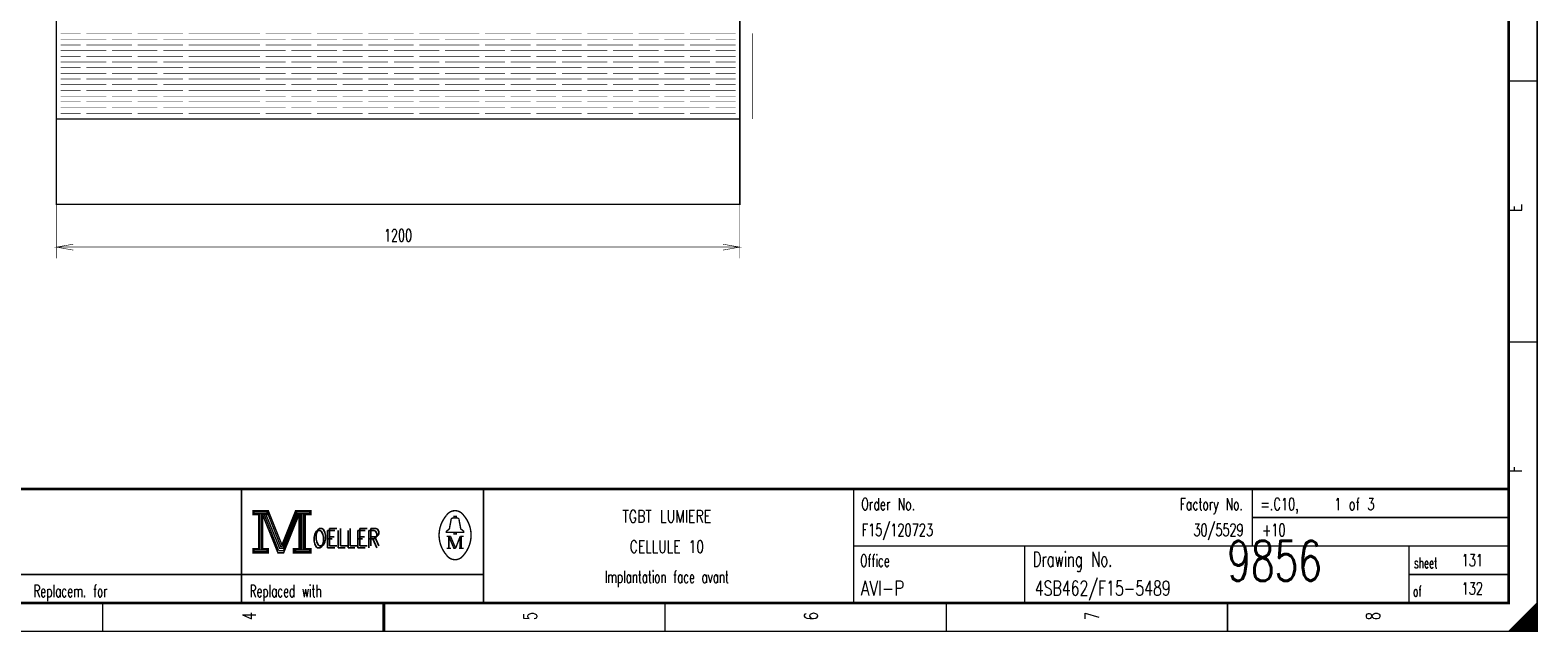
# Model space of a CAD drawing. Extents: x 0 to 409, y 0 to 285.
# Tile 2 of 3: x 140 to 405, y 0 to 106. Entities that reach past the tile are written whole.
import ezdxf
from ezdxf.enums import TextEntityAlignment as Align

# ---------------------------------------------------------------- set-up
doc = ezdxf.new("R2010")
doc.units = 0
doc.header["$MEASUREMENT"] = 0
doc.linetypes.add('GESTRICHELT', pattern=[3.75, 3, -0.75])
doc.layers.get('0').update_dxf_attribs({"color": 9, "linetype": 'CONTINUOUS'})
doc.layers.add('1', color=7, linetype='CONTINUOUS')
doc.styles.get("Standard").update_dxf_attribs({"font": 'TXT', "bigfont": 'TXT'})

msp = doc.modelspace()

# ---------------------------------------------------------------- linework, layer by layer
at = {"color": 0, "flags": 128}
for points, const_width in [([(0, 142.5), (0, 285), (405, 285), (405, 0), (0, 0), (0, 142.5)], 0.25), ([(145, 75), (145, 65.488), (145, 67.488), (147.95, 66.963), (145, 67.488), (147.95, 68), (145, 67.488), (265, 67.488), (262.037, 68), (265, 67.488), (262.037, 66.963), (265, 67.488), (265, 65.488), (265, 75)], 0.1), ([(179.5, 21.2), (179.5, 20.5), (180.5, 20.5), (180.5, 14.5), (179.5, 14.5), (179.5, 13.8), (182.2, 13.8), (182.2, 14.5), (181.2, 14.5), (181.2, 20.5), (182.2, 20.5), (182.2, 21.2), (179.5, 21.2)], 0.25), ([(182.2, 21.2), (184.6, 15.2), (187, 21.2)], 0.25), ([(187, 21.2), (187, 20.5), (188, 20.5), (188, 14.5), (187, 14.5), (187, 13.8), (189.7, 13.8), (189.7, 14.5), (188.7, 14.5), (188.7, 20.5), (189.7, 20.5), (189.7, 21.2), (187, 21.2)], 0.25), ([(180.7, 20.7), (180.7, 14.3), (181, 14.3), (181, 20.7)], 0.25), ([(181.2, 20.5), (183.9, 13.8), (184.9, 13.8), (187.6, 20.5)], 0.25), ([(181.8, 20.5), (184.2, 14.6), (184.6, 14.6)], 0.25), ([(182.2, 20.5), (184.4, 14.9), (184.7, 14.9)], 0.25), ([(184.6, 14.2), (184.9, 14.2), (187.4, 20.5)], 0.25), ([(184.6, 14.6), (184.8, 14.6), (187.2, 20.5)], 0.25), ([(187.6, 20.5), (187.6, 14.5), (186.6, 14.5), (186.6, 13.8), (187.1, 13.8)], 0.25), ([(187.8, 20.7), (187.8, 14.3), (188.3, 14.3), (188.3, 20.7), (188.5, 20.7), (188.5, 14.3)], 0.25), ([(214.8, 17.4), (213.5, 17.4), (213.5, 17.6), (214, 18), (214.3, 19.6)], 0.25), ([(214.8, 19.9), (214.8, 20.2), (215.2, 20.2), (215.2, 19.9)], 0.25), ([(215.2, 17.4), (216.5, 17.4), (216.5, 17.6), (216, 18), (215.7, 19.6)], 0.25), ([(213.9, 16.7), (213.9, 14.6), (213.5, 14.6)], 0.25), ([(213.9, 16.7), (214.8, 14.6), (215.1, 14.6)], 0.25), ([(403, 0), (403, 3), (402.75, 2.75), (402.75, 0), (402.5, 0), (402.5, 2.5), (402.25, 2.25), (402.25, 0), (402, 0), (402, 2), (401.75, 1.75), (401.75, 0), (401.5, 0), (401.5, 1.5), (401.25, 1.25)], 0.25), ([(404.75, 4.75), (404.75, 0), (404.5, 0), (404.5, 4.5), (404.25, 4.25), (404.25, 0), (404, 0), (404, 4), (403.75, 3.75), (403.75, 0), (403.5, 0), (403.5, 3.5), (403.25, 3.25), (403.25, 0), (403, 0)], 0.25), ([(401.25, 1.25), (401.25, 0), (401, 0), (401, 1), (400.75, 0.75), (400.75, 0), (400.5, 0), (400.5, 0.5), (400.25, 0.25), (400.25, 0)], 0.25)]:
    msp.add_lwpolyline(points, dxfattribs=dict(at, const_width=const_width))
for points, const_width in [([(0, 285), (405, 285), (405, 0), (0, 0)], 0.25), ([(5, 280), (400, 280), (400, 5), (5, 5)], 0.5), ([(5, 280), (400, 280), (400, 5), (5, 5)], 0.25), ([(179.7, 21), (182, 21), (182, 20.7), (179.7, 20.7)], 0.25), ([(187.2, 21), (189.5, 21), (189.5, 20.7), (187.2, 20.7)], 0.25), ([(214.8, 17.4), (215.2, 17.4), (215.2, 17.1), (214.8, 17.1)], 0.25), ([(179.7, 14.3), (182, 14.3), (182, 14), (179.7, 14)], 0.25), ([(186.8, 14.3), (189.5, 14.3), (189.5, 14), (186.8, 14)], 0.25)]:
    msp.add_lwpolyline(points, close=True, dxfattribs=dict(at, const_width=const_width))
at = {"color": 0}
for points, const_width in [([(405, 96.667), (400, 96.667)], 0.25), ([(405, 50.834), (400, 50.834)], 0.25), ([(400, 25), (5, 25)], 0.5), ([(177.5, 25), (177.5, 5)], 0.25), ([(220, 25), (220, 5)], 0.25), ([(285, 25), (285, 5)], 0.25), ([(355, 25), (355, 15)], 0.25), ([(181.5, 20.5), (184, 14.2)], 0.25), ([(184.7, 14.9), (187, 20.6)], 0.25), ([(214.6, 19.9), (215.5, 19.9)], 0.25), ([(355, 20), (400, 20)], 0.25), ([(213.5, 16.7), (214.2, 16.7)], 0.25), ([(214.2, 16.7), (215.1, 14.6)], 0.25), ([(215.1, 14.6), (215.9, 16.7)], 0.25), ([(215.9, 14.6), (215.9, 16.7)], 0.25), ([(215.9, 16.7), (216.5, 16.7)], 0.25), ([(216.1, 16.7), (216.1, 14.6)], 0.25), ([(184, 14.2), (184.6, 14.2)], 0.25), ([(213.9, 14.6), (214.3, 14.6)], 0.25), ([(216.5, 14.6), (215.7, 14.6)], 0.25), ([(285, 15), (400, 15)], 0.25), ([(315, 15), (315, 5)], 0.25), ([(382.5, 15), (382.5, 5)], 0.25), ([(5, 10), (220, 10)], 0.25), ([(382.5, 10), (400, 10)], 0.25), ([(153.125, 0), (153.125, 5)], 0.25), ([(202.5, 5), (202.5, 0)], 0.5), ([(202.5, 0), (202.5, 5)], 0.25), ([(251.875, 0), (251.875, 5)], 0.25), ([(301.25, 0), (301.25, 5)], 0.25), ([(350.625, 0), (350.625, 5)], 0.25), ([(405, 5), (400, 0)], 0.25)]:
    msp.add_lwpolyline(points, dxfattribs=dict(at, const_width=const_width))
at = {"color": 0, "const_width": 0.25, "flags": 128}
for points in [[(216.493359, 20.403602, 0.530775), (213.513, 20.413, 0.530775)], [(213.499601, 20.388348, 0.373815), (213.488, 13.425, 0.373815)], [(214.6, 19.9, 0.414214), (214.3, 19.6, 0.414214)], [(215.7, 19.6, 0.414214), (215.4, 19.9, 0.414214)], [(216.498075, 13.401685, 0.378582), (216.463, 20.438, 0.378582)], [(213.502705, 13.401803, 0.532213), (216.488, 13.388, 0.532213)]]:
    msp.add_lwpolyline(points, format="xyb", dxfattribs=at)
at = {"layer": '1', "color": 0}
for points, const_width in [([(145, 90), (145, 260)], 0.25), ([(265, 260), (265, 90)], 0.25), ([(145.75, 105), (149.25, 105)], 0.1), ([(145.75, 104), (153.75, 104)], 0.1), ([(150.25, 105), (158.25, 105)], 0.1), ([(154.75, 104), (162.75, 104)], 0.1), ([(159.25, 105), (167.25, 105)], 0.1), ([(163.75, 104), (171.75, 104)], 0.1), ([(168.25, 105), (176.25, 105)], 0.1), ([(168.25, 105), (171.75, 105)], 0.1), ([(168.25, 104), (176.25, 104)], 0.1), ([(172.75, 105), (180.75, 105)], 0.1), ([(172.75, 104), (180.75, 104)], 0.1), ([(177.25, 104), (185.25, 104)], 0.1), ([(181.75, 105), (189.75, 105)], 0.1), ([(186.25, 104), (194.25, 104)], 0.1), ([(190.75, 105), (198.75, 105)], 0.1), ([(195.25, 104), (203.25, 104)], 0.1), ([(199.75, 105), (207.75, 105)], 0.1), ([(204.25, 104), (212.25, 104)], 0.1), ([(208.75, 105), (216.75, 105)], 0.1), ([(213.25, 104), (216.75, 104)], 0.1), ([(215.75, 105), (219.25, 105)], 0.1), ([(215.75, 104), (223.75, 104)], 0.1), ([(220.25, 105), (228.25, 105)], 0.1), ([(224.75, 104), (232.75, 104)], 0.1), ([(229.25, 105), (237.25, 105)], 0.1), ([(233.75, 104), (241.75, 104)], 0.1), ([(238.25, 105), (246.25, 105)], 0.1), ([(242.75, 104), (250.75, 104)], 0.1), ([(247.25, 105), (255.25, 105)], 0.1), ([(251.75, 104), (259.75, 104)], 0.1), ([(256.25, 105), (264.25, 105)], 0.1), ([(260.75, 104), (264.25, 104)], 0.1), ([(145.75, 103), (149.25, 103)], 0.1), ([(145.75, 102), (153.75, 102)], 0.1), ([(145.75, 101), (149.25, 101)], 0.1), ([(150.25, 103), (158.25, 103)], 0.1), ([(150.25, 101), (158.25, 101)], 0.1), ([(154.75, 102), (162.75, 102)], 0.1), ([(159.25, 103), (167.25, 103)], 0.1), ([(159.25, 101), (167.25, 101)], 0.1), ([(163.75, 102), (171.75, 102)], 0.1), ([(168.25, 103), (176.25, 103)], 0.1), ([(168.25, 103), (171.75, 103)], 0.1), ([(168.25, 102), (176.25, 102)], 0.1), ([(168.25, 101), (171.75, 101)], 0.1), ([(168.25, 101), (176.25, 101)], 0.1), ([(172.75, 103), (180.75, 103)], 0.1), ([(172.75, 102), (180.75, 102)], 0.1), ([(172.75, 101), (180.75, 101)], 0.1), ([(177.25, 102), (185.25, 102)], 0.1), ([(181.75, 103), (189.75, 103)], 0.1), ([(181.75, 101), (189.75, 101)], 0.1), ([(186.25, 102), (194.25, 102)], 0.1), ([(190.75, 103), (198.75, 103)], 0.1), ([(190.75, 101), (198.75, 101)], 0.1), ([(195.25, 102), (203.25, 102)], 0.1), ([(199.75, 103), (207.75, 103)], 0.1), ([(199.75, 101), (207.75, 101)], 0.1), ([(204.25, 102), (212.25, 102)], 0.1), ([(208.75, 103), (216.75, 103)], 0.1), ([(208.75, 101), (216.75, 101)], 0.1), ([(213.25, 102), (216.75, 102)], 0.1), ([(215.75, 103), (219.25, 103)], 0.1), ([(215.75, 102), (223.75, 102)], 0.1), ([(215.75, 101), (219.25, 101)], 0.1), ([(220.25, 103), (228.25, 103)], 0.1), ([(220.25, 101), (228.25, 101)], 0.1), ([(224.75, 102), (232.75, 102)], 0.1), ([(229.25, 103), (237.25, 103)], 0.1), ([(229.25, 101), (237.25, 101)], 0.1), ([(233.75, 102), (241.75, 102)], 0.1), ([(238.25, 103), (246.25, 103)], 0.1), ([(238.25, 101), (246.25, 101)], 0.1), ([(242.75, 102), (250.75, 102)], 0.1), ([(247.25, 103), (255.25, 103)], 0.1), ([(247.25, 101), (255.25, 101)], 0.1), ([(251.75, 102), (259.75, 102)], 0.1), ([(256.25, 103), (264.25, 103)], 0.1), ([(256.25, 101), (264.25, 101)], 0.1), ([(260.75, 102), (264.25, 102)], 0.1), ([(145.75, 100), (153.75, 100)], 0.1), ([(145.75, 99), (149.25, 99)], 0.1), ([(145.75, 98), (153.75, 98)], 0.1), ([(150.25, 99), (158.25, 99)], 0.1), ([(154.75, 100), (162.75, 100)], 0.1), ([(154.75, 98), (162.75, 98)], 0.1), ([(159.25, 99), (167.25, 99)], 0.1), ([(163.75, 100), (171.75, 100)], 0.1), ([(163.75, 98), (171.75, 98)], 0.1), ([(168.25, 100), (176.25, 100)], 0.1), ([(168.25, 99), (171.75, 99)], 0.1), ([(168.25, 99), (176.25, 99)], 0.1), ([(168.25, 98), (176.25, 98)], 0.1), ([(172.75, 100), (180.75, 100)], 0.1), ([(172.75, 99), (180.75, 99)], 0.1), ([(172.75, 98), (180.75, 98)], 0.1), ([(177.25, 100), (185.25, 100)], 0.1), ([(177.25, 98), (185.25, 98)], 0.1), ([(181.75, 99), (189.75, 99)], 0.1), ([(186.25, 100), (194.25, 100)], 0.1), ([(186.25, 98), (194.25, 98)], 0.1), ([(190.75, 99), (198.75, 99)], 0.1), ([(195.25, 100), (203.25, 100)], 0.1), ([(195.25, 98), (203.25, 98)], 0.1), ([(199.75, 99), (207.75, 99)], 0.1), ([(204.25, 100), (212.25, 100)], 0.1), ([(204.25, 98), (212.25, 98)], 0.1), ([(208.75, 99), (216.75, 99)], 0.1), ([(213.25, 100), (216.75, 100)], 0.1), ([(213.25, 98), (216.75, 98)], 0.1), ([(215.75, 100), (223.75, 100)], 0.1), ([(215.75, 99), (219.25, 99)], 0.1), ([(215.75, 98), (223.75, 98)], 0.1), ([(220.25, 99), (228.25, 99)], 0.1), ([(224.75, 100), (232.75, 100)], 0.1), ([(224.75, 98), (232.75, 98)], 0.1), ([(229.25, 99), (237.25, 99)], 0.1), ([(233.75, 100), (241.75, 100)], 0.1), ([(233.75, 98), (241.75, 98)], 0.1), ([(238.25, 99), (246.25, 99)], 0.1), ([(242.75, 100), (250.75, 100)], 0.1), ([(242.75, 98), (250.75, 98)], 0.1), ([(247.25, 99), (255.25, 99)], 0.1), ([(251.75, 100), (259.75, 100)], 0.1), ([(251.75, 98), (259.75, 98)], 0.1), ([(256.25, 99), (264.25, 99)], 0.1), ([(260.75, 100), (264.25, 100)], 0.1), ([(260.75, 98), (264.25, 98)], 0.1), ([(145.75, 97), (149.25, 97)], 0.1), ([(145.75, 96), (153.75, 96)], 0.1), ([(150.25, 97), (158.25, 97)], 0.1), ([(154.75, 96), (162.75, 96)], 0.1), ([(159.25, 97), (167.25, 97)], 0.1), ([(163.75, 96), (171.75, 96)], 0.1), ([(168.25, 97), (176.25, 97)], 0.1), ([(168.25, 97), (171.75, 97)], 0.1), ([(168.25, 96), (176.25, 96)], 0.1), ([(172.75, 97), (180.75, 97)], 0.1), ([(172.75, 96), (180.75, 96)], 0.1), ([(177.25, 96), (185.25, 96)], 0.1), ([(181.75, 97), (189.75, 97)], 0.1), ([(186.25, 96), (194.25, 96)], 0.1), ([(190.75, 97), (198.75, 97)], 0.1), ([(195.25, 96), (203.25, 96)], 0.1), ([(199.75, 97), (207.75, 97)], 0.1), ([(204.25, 96), (212.25, 96)], 0.1), ([(208.75, 97), (216.75, 97)], 0.1), ([(213.25, 96), (216.75, 96)], 0.1), ([(215.75, 97), (219.25, 97)], 0.1), ([(215.75, 96), (223.75, 96)], 0.1), ([(220.25, 97), (228.25, 97)], 0.1), ([(224.75, 96), (232.75, 96)], 0.1), ([(229.25, 97), (237.25, 97)], 0.1), ([(233.75, 96), (241.75, 96)], 0.1), ([(238.25, 97), (246.25, 97)], 0.1), ([(242.75, 96), (250.75, 96)], 0.1), ([(247.25, 97), (255.25, 97)], 0.1), ([(251.75, 96), (259.75, 96)], 0.1), ([(256.25, 97), (264.25, 97)], 0.1), ([(260.75, 96), (264.25, 96)], 0.1), ([(145.75, 95), (149.25, 95)], 0.1), ([(145.75, 94), (153.75, 94)], 0.1), ([(145.75, 93), (149.25, 93)], 0.1), ([(150.25, 95), (158.25, 95)], 0.1), ([(150.25, 93), (158.25, 93)], 0.1), ([(154.75, 94), (162.75, 94)], 0.1), ([(159.25, 95), (167.25, 95)], 0.1), ([(159.25, 93), (167.25, 93)], 0.1), ([(163.75, 94), (171.75, 94)], 0.1), ([(168.25, 95), (176.25, 95)], 0.1), ([(168.25, 95), (171.75, 95)], 0.1), ([(168.25, 94), (176.25, 94)], 0.1), ([(168.25, 93), (176.25, 93)], 0.1), ([(168.25, 93), (171.75, 93)], 0.1), ([(172.75, 95), (180.75, 95)], 0.1), ([(172.75, 94), (180.75, 94)], 0.1), ([(172.75, 93), (180.75, 93)], 0.1), ([(177.25, 94), (185.25, 94)], 0.1), ([(181.75, 95), (189.75, 95)], 0.1), ([(181.75, 93), (189.75, 93)], 0.1), ([(186.25, 94), (194.25, 94)], 0.1), ([(190.75, 95), (198.75, 95)], 0.1), ([(190.75, 93), (198.75, 93)], 0.1), ([(195.25, 94), (203.25, 94)], 0.1), ([(199.75, 95), (207.75, 95)], 0.1), ([(199.75, 93), (207.75, 93)], 0.1), ([(204.25, 94), (212.25, 94)], 0.1), ([(208.75, 95), (216.75, 95)], 0.1), ([(208.75, 93), (216.75, 93)], 0.1), ([(213.25, 94), (216.75, 94)], 0.1), ([(215.75, 95), (219.25, 95)], 0.1), ([(215.75, 94), (223.75, 94)], 0.1), ([(215.75, 93), (219.25, 93)], 0.1), ([(220.25, 95), (228.25, 95)], 0.1), ([(220.25, 93), (228.25, 93)], 0.1), ([(224.75, 94), (232.75, 94)], 0.1), ([(229.25, 95), (237.25, 95)], 0.1), ([(229.25, 93), (237.25, 93)], 0.1), ([(233.75, 94), (241.75, 94)], 0.1), ([(238.25, 95), (246.25, 95)], 0.1), ([(238.25, 93), (246.25, 93)], 0.1), ([(242.75, 94), (250.75, 94)], 0.1), ([(247.25, 95), (255.25, 95)], 0.1), ([(247.25, 93), (255.25, 93)], 0.1), ([(251.75, 94), (259.75, 94)], 0.1), ([(256.25, 95), (264.25, 95)], 0.1), ([(256.25, 93), (264.25, 93)], 0.1), ([(260.75, 94), (264.25, 94)], 0.1), ([(145, 90), (185, 90)], 0.25), ([(145.75, 92), (153.75, 92)], 0.1), ([(145.75, 91), (149.25, 91)], 0.1), ([(150.25, 91), (158.25, 91)], 0.1), ([(154.75, 92), (162.75, 92)], 0.1), ([(159.25, 91), (167.25, 91)], 0.1), ([(163.75, 92), (171.75, 92)], 0.1), ([(168.25, 92), (176.25, 92)], 0.1), ([(168.25, 91), (176.25, 91)], 0.1), ([(168.25, 91), (171.75, 91)], 0.1), ([(172.75, 92), (180.75, 92)], 0.1), ([(172.75, 91), (180.75, 91)], 0.1), ([(177.25, 92), (185.25, 92)], 0.1), ([(181.75, 91), (189.75, 91)], 0.1), ([(185, 90), (205, 90)], 0.25), ([(186.25, 92), (194.25, 92)], 0.1), ([(190.75, 91), (198.75, 91)], 0.1), ([(195.25, 92), (203.25, 92)], 0.1), ([(199.75, 91), (207.75, 91)], 0.1), ([(204.25, 92), (212.25, 92)], 0.1), ([(205, 90), (225, 90)], 0.25), ([(208.75, 91), (216.75, 91)], 0.1), ([(213.25, 92), (216.75, 92)], 0.1), ([(215.75, 92), (223.75, 92)], 0.1), ([(215.75, 91), (219.25, 91)], 0.1), ([(220.25, 91), (228.25, 91)], 0.1), ([(224.75, 92), (232.75, 92)], 0.1), ([(225, 90), (245, 90)], 0.25), ([(229.25, 91), (237.25, 91)], 0.1), ([(233.75, 92), (241.75, 92)], 0.1), ([(238.25, 91), (246.25, 91)], 0.1), ([(242.75, 92), (250.75, 92)], 0.1), ([(245, 90), (265, 90)], 0.25), ([(247.25, 91), (255.25, 91)], 0.1), ([(251.628268, 92), (259.628268, 92)], 0.1), ([(256.25, 91), (264.25, 91)], 0.1), ([(260.75, 92), (264.25, 92)], 0.1)]:
    msp.add_lwpolyline(points, dxfattribs=dict(at, const_width=const_width))
at = {"layer": '1', "color": 0, "linetype": 'GESTRICHELT', "const_width": 0.1}
msp.add_lwpolyline([(267.25, 105), (267.25, 90)], dxfattribs=at)
at = {"layer": '1', "color": 0, "const_width": 0.25, "flags": 128}
msp.add_lwpolyline([(145, 90), (265, 90), (265, 75), (145, 75)], close=True, dxfattribs=at)

# ---------------------------------------------------------------- texts
at = {"color": 0, "width": 0.76}
for s, p in [('E', (399.909527, 73.681196)), ('F', (399.909527, 27.896638))]:
    msp.add_text(s, height=2.38125, rotation=90, dxfattribs=at).set_placement(p, align=Align.TOP_LEFT)
at = {"color": 0}
for s, width, p in [('1200', 0.672, (204.984433, 70.628892)), ('TGBT LUMIERE', 0.754667, (252.188667, 21.295143)), ('CELLULE 10', 0.736, (252.188667, 15.971357)), ('Implantation face avant', 0.615304, (252.188667, 10.647572))]:
    msp.add_text(s, height=2.143125, dxfattribs=dict(at, width=width)).set_placement(p, align=Align.TOP_CENTER)
for s, height, width, p in [('Order No.', 2.143125, 0.656889, (286.328331, 23.424658)), ('=.C10,    1 of 3', 2.143125, 0.682, (356.433717, 23.424658)), ('OELLER', 3.095625, 0.76, (189.964259, 17.745953)), ('OELLER', 3.095625, 0.76, (189.964259, 17.745953)), ('OELLER', 3.095625, 0.76, (190.319178, 18.100872)), ('Office', 2.143125, 0.626667, (286.154421, 13.486924)), ('Drawing No.', 2.619375, 0.646545, (316.427242, 13.983811)), ('sheet', 1.905, 0.6, (383.377397, 12.990037)), ('Replacem. for', 2.143125, 0.627077, (140.973007, 8.163138)), ('Replaced with', 2.143125, 0.619692, (178.949346, 8.163138)), ('of', 1.905, 0.6, (383.228331, 8.021171))]:
    msp.add_text(s, height=height, dxfattribs=dict(at, width=width)).set_placement(p, align=Align.TOP_LEFT)
at = {"color": 0, "width": 0.646545}
msp.add_text('Factory No.', height=2.143125, dxfattribs=at).set_placement((353.349471, 23.424658), align=Align.TOP_RIGHT)
at = {"color": 0}
for s, height, width, p in [('F15/120723', 2.143125, 0.6832, (286.390442, 16.113325)), ('+10', 2.143125, 0.68, (356.701681, 16.113325)), ('9856', 7, 0.6928, (350.581462, 6.783637)), ('131', 2.143125, 0.672, (391.771233, 10.789539)), ('AVI-P', 2.619375, 0.7472, (286.241376, 5.508344)), ('4SB462/F15-5489', 2.619375, 0.6928, (316.787484, 5.508344)), ('132', 2.143125, 0.672, (391.771233, 5.820672))]:
    msp.add_text(s, height=height, dxfattribs=dict(at, width=width)).set_placement(p, align=Align.BOTTOM_LEFT)
at = {"color": 0, "width": 0.675429}
msp.add_text('30/5529', height=2.143125, dxfattribs=at).set_placement((353.464819, 16.113325), align=Align.BOTTOM_RIGHT)
at = {"color": 0, "width": 0.672}
for s, p in [('4', (177.655666, 2.697385)), ('5', (226.989415, 2.697385)), ('6', (276.323163, 2.697385)), ('7', (325.656912, 2.697385)), ('8', (374.99066, 2.697385))]:
    msp.add_text(s, height=2.38125, rotation=90, dxfattribs=at).set_placement(p, align=Align.TOP_CENTER)

doc.saveas('drawing.dxf')
